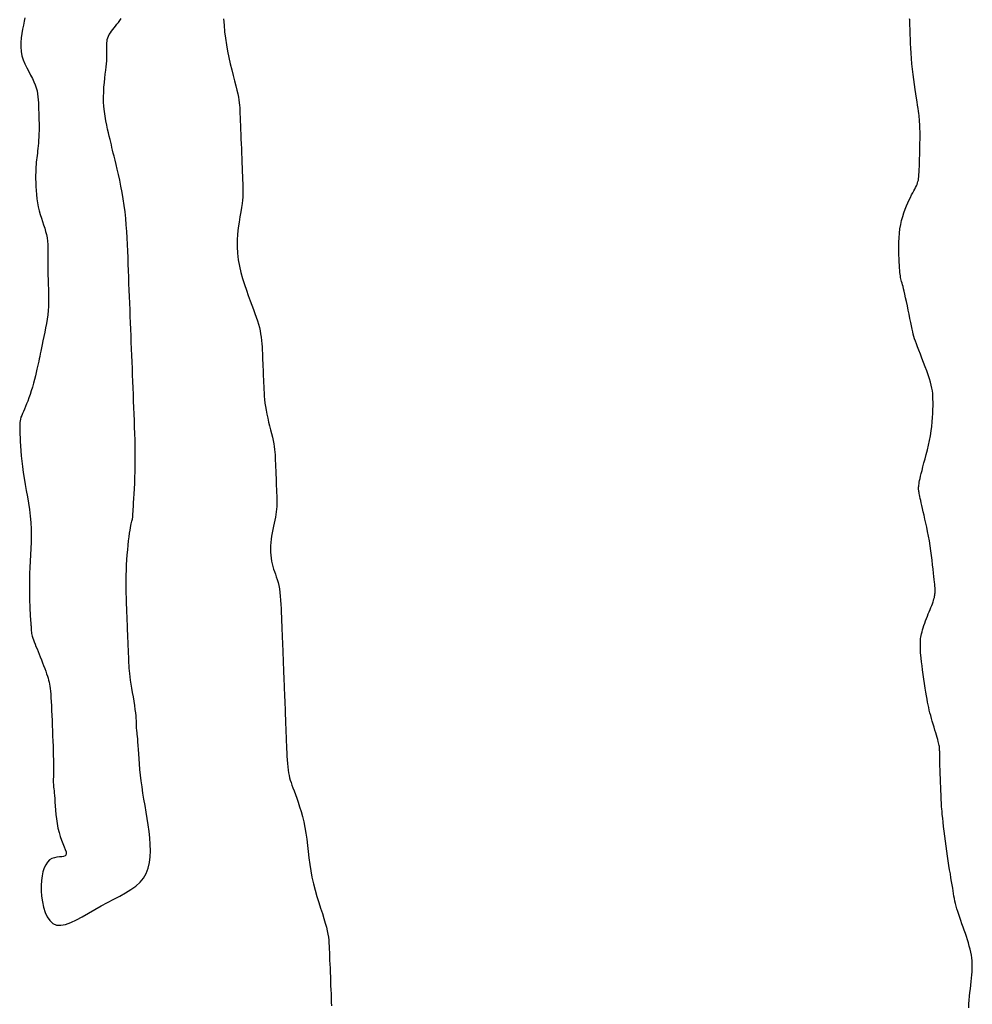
# Model space of a CAD drawing. Header units: millimetres. Extents: x 32690613 to 32693367, y 5343692 to 5344708.
# Tile 22 of 256: x 32692210 to 32692228, y 5343785 to 5343804. Entities that reach past the tile are written whole.
import ezdxf

# ---------------------------------------------------------------- set-up
doc = ezdxf.new("R2010")
doc.units = ezdxf.units.MM
doc.header["$LTSCALE"] = 20
doc.layers.add('02-DGM_HL_495.50', color=152, linetype='Continuous')
doc.layers.add('02-DGM_HL_496.00', color=162, linetype='Continuous')

msp = doc.modelspace()

# ---------------------------------------------------------------- linework, layer by layer
at = {"layer": '02-DGM_HL_495.50', "elevation": 495.5, "flags": 128}
msp.add_lwpolyline([(32692227.841, 5343785.094), (32692227.844, 5343785.166), (32692227.85, 5343785.239), (32692227.856, 5343785.313), (32692227.864, 5343785.386), (32692227.872, 5343785.457), (32692227.88, 5343785.527), (32692227.888, 5343785.595), (32692227.895, 5343785.659), (32692227.901, 5343785.72), (32692227.905, 5343785.779), (32692227.908, 5343785.834), (32692227.909, 5343785.888), (32692227.908, 5343785.942), (32692227.905, 5343785.994), (32692227.899, 5343786.048), (32692227.891, 5343786.102), (32692227.881, 5343786.158), (32692227.867, 5343786.215), (32692227.852, 5343786.273), (32692227.835, 5343786.333), (32692227.816, 5343786.393), (32692227.797, 5343786.455), (32692227.776, 5343786.516), (32692227.754, 5343786.578), (32692227.732, 5343786.639), (32692227.71, 5343786.701), (32692227.689, 5343786.761), (32692227.668, 5343786.821), (32692227.648, 5343786.879), (32692227.629, 5343786.935), (32692227.612, 5343786.989), (32692227.598, 5343787.041), (32692227.585, 5343787.09), (32692227.574, 5343787.137), (32692227.565, 5343787.184), (32692227.557, 5343787.231), (32692227.549, 5343787.279), (32692227.541, 5343787.33), (32692227.533, 5343787.385), (32692227.524, 5343787.444), (32692227.513, 5343787.509), (32692227.501, 5343787.58), (32692227.489, 5343787.655), (32692227.475, 5343787.735), (32692227.461, 5343787.819), (32692227.447, 5343787.907), (32692227.433, 5343787.998), (32692227.419, 5343788.092), (32692227.406, 5343788.189), (32692227.393, 5343788.286), (32692227.381, 5343788.382), (32692227.37, 5343788.476), (32692227.359, 5343788.566), (32692227.35, 5343788.65), (32692227.342, 5343788.726), (32692227.335, 5343788.794), (32692227.33, 5343788.851), (32692227.325, 5343788.9), (32692227.322, 5343788.944), (32692227.319, 5343788.986), (32692227.317, 5343789.027), (32692227.314, 5343789.071), (32692227.312, 5343789.12), (32692227.31, 5343789.178), (32692227.307, 5343789.245), (32692227.305, 5343789.321), (32692227.301, 5343789.402), (32692227.298, 5343789.485), (32692227.295, 5343789.569), (32692227.293, 5343789.65), (32692227.29, 5343789.725), (32692227.288, 5343789.793), (32692227.287, 5343789.85), (32692227.286, 5343789.898), (32692227.285, 5343789.937), (32692227.285, 5343789.97), (32692227.285, 5343789.998), (32692227.284, 5343790.021), (32692227.284, 5343790.041), (32692227.282, 5343790.06), (32692227.281, 5343790.079), (32692227.278, 5343790.098), (32692227.275, 5343790.118), (32692227.27, 5343790.141), (32692227.264, 5343790.166), (32692227.257, 5343790.195), (32692227.248, 5343790.228), (32692227.237, 5343790.267), (32692227.224, 5343790.311), (32692227.209, 5343790.359), (32692227.193, 5343790.412), (32692227.177, 5343790.467), (32692227.16, 5343790.523), (32692227.143, 5343790.58), (32692227.127, 5343790.636), (32692227.112, 5343790.691), (32692227.098, 5343790.742), (32692227.086, 5343790.793), (32692227.075, 5343790.843), (32692227.064, 5343790.894), (32692227.053, 5343790.948), (32692227.043, 5343791.006), (32692227.032, 5343791.07), (32692227.021, 5343791.14), (32692227.008, 5343791.217), (32692226.996, 5343791.301), (32692226.983, 5343791.388), (32692226.97, 5343791.475), (32692226.958, 5343791.562), (32692226.947, 5343791.644), (32692226.937, 5343791.72), (32692226.929, 5343791.788), (32692226.923, 5343791.844), (32692226.919, 5343791.892), (32692226.917, 5343791.931), (32692226.915, 5343791.962), (32692226.915, 5343791.989), (32692226.915, 5343792.011), (32692226.915, 5343792.03), (32692226.915, 5343792.047), (32692226.915, 5343792.064), (32692226.915, 5343792.081), (32692226.915, 5343792.1), (32692226.916, 5343792.119), (32692226.917, 5343792.14), (32692226.92, 5343792.164), (32692226.924, 5343792.19), (32692226.929, 5343792.22), (32692226.937, 5343792.253), (32692226.946, 5343792.29), (32692226.957, 5343792.329), (32692226.97, 5343792.371), (32692226.983, 5343792.414), (32692226.998, 5343792.458), (32692227.014, 5343792.503), (32692227.031, 5343792.548), (32692227.048, 5343792.592), (32692227.065, 5343792.636), (32692227.082, 5343792.678), (32692227.099, 5343792.719), (32692227.115, 5343792.759), (32692227.131, 5343792.796), (32692227.144, 5343792.832), (32692227.157, 5343792.865), (32692227.167, 5343792.895), (32692227.175, 5343792.923), (32692227.182, 5343792.949), (32692227.188, 5343792.974), (32692227.192, 5343792.997), (32692227.194, 5343793.02), (32692227.196, 5343793.042), (32692227.197, 5343793.064), (32692227.197, 5343793.087), (32692227.196, 5343793.111), (32692227.195, 5343793.137), (32692227.192, 5343793.168), (32692227.189, 5343793.203), (32692227.185, 5343793.245), (32692227.18, 5343793.294), (32692227.174, 5343793.352), (32692227.167, 5343793.419), (32692227.158, 5343793.494), (32692227.149, 5343793.576), (32692227.139, 5343793.663), (32692227.128, 5343793.754), (32692227.115, 5343793.846), (32692227.101, 5343793.94), (32692227.087, 5343794.033), (32692227.071, 5343794.124), (32692227.054, 5343794.212), (32692227.037, 5343794.296), (32692227.02, 5343794.377), (32692227.003, 5343794.454), (32692226.986, 5343794.527), (32692226.971, 5343794.594), (32692226.956, 5343794.656), (32692226.944, 5343794.712), (32692226.932, 5343794.762), (32692226.922, 5343794.808), (32692226.913, 5343794.848), (32692226.906, 5343794.883), (32692226.9, 5343794.914), (32692226.894, 5343794.94), (32692226.89, 5343794.963), (32692226.886, 5343794.982), (32692226.883, 5343794.998), (32692226.881, 5343795.012), (32692226.88, 5343795.025), (32692226.879, 5343795.038), (32692226.879, 5343795.052), (32692226.88, 5343795.067), (32692226.882, 5343795.084), (32692226.885, 5343795.104), (32692226.889, 5343795.128), (32692226.894, 5343795.157), (32692226.9, 5343795.191), (32692226.908, 5343795.23), (32692226.919, 5343795.275), (32692226.931, 5343795.327), (32692226.946, 5343795.386), (32692226.964, 5343795.453), (32692226.984, 5343795.527), (32692227.005, 5343795.606), (32692227.027, 5343795.69), (32692227.049, 5343795.778), (32692227.069, 5343795.868), (32692227.089, 5343795.959), (32692227.106, 5343796.05), (32692227.12, 5343796.14), (32692227.132, 5343796.229), (32692227.141, 5343796.315), (32692227.147, 5343796.398), (32692227.152, 5343796.478), (32692227.155, 5343796.554), (32692227.157, 5343796.625), (32692227.157, 5343796.69), (32692227.156, 5343796.75), (32692227.154, 5343796.806), (32692227.15, 5343796.858), (32692227.144, 5343796.91), (32692227.135, 5343796.963), (32692227.122, 5343797.018), (32692227.107, 5343797.077), (32692227.087, 5343797.142), (32692227.063, 5343797.214), (32692227.036, 5343797.291), (32692227.006, 5343797.371), (32692226.975, 5343797.453), (32692226.944, 5343797.534), (32692226.914, 5343797.612), (32692226.886, 5343797.685), (32692226.86, 5343797.751), (32692226.839, 5343797.809), (32692226.821, 5343797.859), (32692226.805, 5343797.905), (32692226.792, 5343797.949), (32692226.779, 5343797.994), (32692226.768, 5343798.04), (32692226.756, 5343798.092), (32692226.743, 5343798.151), (32692226.729, 5343798.219), (32692226.714, 5343798.295), (32692226.698, 5343798.375), (32692226.681, 5343798.457), (32692226.665, 5343798.54), (32692226.648, 5343798.619), (32692226.633, 5343798.693), (32692226.618, 5343798.76), (32692226.605, 5343798.817), (32692226.593, 5343798.866), (32692226.582, 5343798.907), (32692226.572, 5343798.942), (32692226.563, 5343798.973), (32692226.556, 5343799.001), (32692226.549, 5343799.027), (32692226.543, 5343799.053), (32692226.537, 5343799.08), (32692226.532, 5343799.109), (32692226.528, 5343799.141), (32692226.524, 5343799.176), (32692226.52, 5343799.216), (32692226.517, 5343799.262), (32692226.513, 5343799.314), (32692226.51, 5343799.372), (32692226.507, 5343799.438), (32692226.504, 5343799.511), (32692226.502, 5343799.589), (32692226.502, 5343799.67), (32692226.503, 5343799.755), (32692226.507, 5343799.84), (32692226.514, 5343799.926), (32692226.524, 5343800.01), (32692226.539, 5343800.092), (32692226.556, 5343800.171), (32692226.577, 5343800.246), (32692226.599, 5343800.318), (32692226.624, 5343800.387), (32692226.649, 5343800.451), (32692226.674, 5343800.51), (32692226.699, 5343800.565), (32692226.723, 5343800.615), (32692226.746, 5343800.661), (32692226.768, 5343800.702), (32692226.788, 5343800.74), (32692226.807, 5343800.775), (32692226.823, 5343800.807), (32692226.838, 5343800.836), (32692226.851, 5343800.864), (32692226.861, 5343800.891), (32692226.869, 5343800.918), (32692226.876, 5343800.946), (32692226.881, 5343800.977), (32692226.885, 5343801.011), (32692226.888, 5343801.051), (32692226.891, 5343801.097), (32692226.893, 5343801.151), (32692226.895, 5343801.213), (32692226.898, 5343801.282), (32692226.9, 5343801.356), (32692226.902, 5343801.432), (32692226.904, 5343801.509), (32692226.906, 5343801.585), (32692226.907, 5343801.657), (32692226.908, 5343801.723), (32692226.908, 5343801.782), (32692226.908, 5343801.834), (32692226.908, 5343801.88), (32692226.907, 5343801.921), (32692226.906, 5343801.958), (32692226.905, 5343801.991), (32692226.903, 5343802.023), (32692226.901, 5343802.054), (32692226.899, 5343802.084), (32692226.896, 5343802.115), (32692226.893, 5343802.148), (32692226.889, 5343802.184), (32692226.884, 5343802.224), (32692226.878, 5343802.269), (32692226.87, 5343802.32), (32692226.861, 5343802.378), (32692226.851, 5343802.445), (32692226.839, 5343802.518), (32692226.826, 5343802.598), (32692226.813, 5343802.684), (32692226.8, 5343802.775), (32692226.787, 5343802.87), (32692226.775, 5343802.968), (32692226.764, 5343803.069), (32692226.754, 5343803.171), (32692226.746, 5343803.273), (32692226.739, 5343803.374), (32692226.733, 5343803.471), (32692226.728, 5343803.563), (32692226.724, 5343803.649), (32692226.721, 5343803.727), (32692226.718, 5343803.795), (32692226.716, 5343803.852), (32692226.714, 5343803.899), (32692226.713, 5343803.937), (32692226.712, 5343803.968), (32692226.711, 5343803.994), (32692226.71, 5343804.015), (32692226.709, 5343804.033)], dxfattribs=at)
at = {"layer": '02-DGM_HL_496.00', "elevation": 496, "flags": 128}
for points in [[(32692209.77, 5343804.056), (32692209.756, 5343803.989), (32692209.739, 5343803.915), (32692209.722, 5343803.837), (32692209.707, 5343803.754), (32692209.695, 5343803.669), (32692209.688, 5343803.582), (32692209.688, 5343803.496), (32692209.695, 5343803.41), (32692209.713, 5343803.328), (32692209.738, 5343803.248), (32692209.77, 5343803.171), (32692209.805, 5343803.097), (32692209.842, 5343803.025), (32692209.879, 5343802.957), (32692209.913, 5343802.891), (32692209.943, 5343802.828), (32692209.968, 5343802.768), (32692209.987, 5343802.71), (32692210.001, 5343802.653), (32692210.011, 5343802.597), (32692210.018, 5343802.541), (32692210.023, 5343802.484), (32692210.026, 5343802.425), (32692210.028, 5343802.364), (32692210.031, 5343802.3), (32692210.033, 5343802.234), (32692210.035, 5343802.166), (32692210.037, 5343802.098), (32692210.039, 5343802.029), (32692210.039, 5343801.961), (32692210.039, 5343801.895), (32692210.038, 5343801.831), (32692210.036, 5343801.77), (32692210.032, 5343801.712), (32692210.028, 5343801.656), (32692210.024, 5343801.603), (32692210.018, 5343801.553), (32692210.013, 5343801.505), (32692210.007, 5343801.459), (32692210.002, 5343801.415), (32692209.996, 5343801.373), (32692209.991, 5343801.331), (32692209.987, 5343801.289), (32692209.983, 5343801.246), (32692209.979, 5343801.2), (32692209.977, 5343801.151), (32692209.975, 5343801.097), (32692209.974, 5343801.037), (32692209.974, 5343800.972), (32692209.975, 5343800.901), (32692209.978, 5343800.825), (32692209.983, 5343800.747), (32692209.989, 5343800.668), (32692209.999, 5343800.588), (32692210.01, 5343800.509), (32692210.025, 5343800.432), (32692210.043, 5343800.358), (32692210.063, 5343800.287), (32692210.085, 5343800.219), (32692210.107, 5343800.153), (32692210.128, 5343800.089), (32692210.148, 5343800.026), (32692210.166, 5343799.964), (32692210.181, 5343799.902), (32692210.192, 5343799.84), (32692210.2, 5343799.777), (32692210.205, 5343799.715), (32692210.207, 5343799.654), (32692210.208, 5343799.592), (32692210.207, 5343799.531), (32692210.207, 5343799.47), (32692210.206, 5343799.41), (32692210.206, 5343799.351), (32692210.206, 5343799.292), (32692210.207, 5343799.233), (32692210.208, 5343799.174), (32692210.21, 5343799.115), (32692210.212, 5343799.055), (32692210.215, 5343798.994), (32692210.217, 5343798.933), (32692210.219, 5343798.869), (32692210.221, 5343798.805), (32692210.223, 5343798.738), (32692210.223, 5343798.669), (32692210.222, 5343798.598), (32692210.219, 5343798.524), (32692210.213, 5343798.447), (32692210.205, 5343798.367), (32692210.194, 5343798.285), (32692210.18, 5343798.2), (32692210.165, 5343798.115), (32692210.149, 5343798.03), (32692210.132, 5343797.948), (32692210.115, 5343797.87), (32692210.099, 5343797.796), (32692210.085, 5343797.73), (32692210.073, 5343797.67), (32692210.062, 5343797.617), (32692210.052, 5343797.568), (32692210.042, 5343797.521), (32692210.033, 5343797.475), (32692210.023, 5343797.428), (32692210.012, 5343797.378), (32692210, 5343797.323), (32692209.986, 5343797.262), (32692209.969, 5343797.196), (32692209.952, 5343797.127), (32692209.932, 5343797.055), (32692209.912, 5343796.982), (32692209.891, 5343796.91), (32692209.869, 5343796.841), (32692209.846, 5343796.775), (32692209.824, 5343796.714), (32692209.801, 5343796.658), (32692209.78, 5343796.607), (32692209.759, 5343796.559), (32692209.74, 5343796.515), (32692209.722, 5343796.475), (32692209.707, 5343796.437), (32692209.694, 5343796.402), (32692209.684, 5343796.369), (32692209.677, 5343796.337), (32692209.673, 5343796.304), (32692209.67, 5343796.269), (32692209.669, 5343796.231), (32692209.67, 5343796.187), (32692209.671, 5343796.137), (32692209.673, 5343796.079), (32692209.676, 5343796.012), (32692209.679, 5343795.936), (32692209.684, 5343795.853), (32692209.69, 5343795.763), (32692209.698, 5343795.666), (32692209.708, 5343795.564), (32692209.72, 5343795.458), (32692209.735, 5343795.348), (32692209.754, 5343795.234), (32692209.774, 5343795.118), (32692209.796, 5343795), (32692209.817, 5343794.88), (32692209.838, 5343794.758), (32692209.856, 5343794.635), (32692209.872, 5343794.51), (32692209.882, 5343794.386), (32692209.888, 5343794.261), (32692209.89, 5343794.136), (32692209.888, 5343794.012), (32692209.883, 5343793.889), (32692209.877, 5343793.766), (32692209.871, 5343793.645), (32692209.864, 5343793.525), (32692209.859, 5343793.408), (32692209.855, 5343793.293), (32692209.854, 5343793.181), (32692209.854, 5343793.074), (32692209.855, 5343792.973), (32692209.858, 5343792.878), (32692209.861, 5343792.792), (32692209.864, 5343792.714), (32692209.868, 5343792.646), (32692209.871, 5343792.589), (32692209.874, 5343792.542), (32692209.877, 5343792.503), (32692209.88, 5343792.471), (32692209.882, 5343792.444), (32692209.884, 5343792.422), (32692209.886, 5343792.403), (32692209.887, 5343792.385), (32692209.887, 5343792.367), (32692209.888, 5343792.348), (32692209.888, 5343792.329), (32692209.889, 5343792.309), (32692209.892, 5343792.287), (32692209.895, 5343792.263), (32692209.901, 5343792.236), (32692209.909, 5343792.207), (32692209.919, 5343792.174), (32692209.932, 5343792.138), (32692209.946, 5343792.1), (32692209.963, 5343792.058), (32692209.981, 5343792.014), (32692210.001, 5343791.967), (32692210.021, 5343791.918), (32692210.042, 5343791.866), (32692210.064, 5343791.813), (32692210.085, 5343791.758), (32692210.107, 5343791.702), (32692210.128, 5343791.647), (32692210.148, 5343791.593), (32692210.167, 5343791.541), (32692210.184, 5343791.491), (32692210.199, 5343791.446), (32692210.212, 5343791.405), (32692210.223, 5343791.366), (32692210.233, 5343791.329), (32692210.241, 5343791.291), (32692210.247, 5343791.251), (32692210.253, 5343791.207), (32692210.258, 5343791.156), (32692210.263, 5343791.098), (32692210.267, 5343791.031), (32692210.271, 5343790.956), (32692210.276, 5343790.874), (32692210.28, 5343790.786), (32692210.284, 5343790.693), (32692210.288, 5343790.597), (32692210.292, 5343790.499), (32692210.296, 5343790.399), (32692210.299, 5343790.299), (32692210.303, 5343790.201), (32692210.307, 5343790.104), (32692210.31, 5343790.012), (32692210.313, 5343789.924), (32692210.315, 5343789.841), (32692210.317, 5343789.766), (32692210.317, 5343789.699), (32692210.317, 5343789.641), (32692210.317, 5343789.591), (32692210.316, 5343789.549), (32692210.314, 5343789.512), (32692210.313, 5343789.479), (32692210.312, 5343789.45), (32692210.312, 5343789.424), (32692210.312, 5343789.399), (32692210.314, 5343789.374), (32692210.316, 5343789.347), (32692210.319, 5343789.319), (32692210.323, 5343789.287), (32692210.327, 5343789.25), (32692210.332, 5343789.207), (32692210.336, 5343789.158), (32692210.341, 5343789.1), (32692210.345, 5343789.033), (32692210.35, 5343788.959), (32692210.356, 5343788.878), (32692210.364, 5343788.794), (32692210.374, 5343788.708), (32692210.386, 5343788.621), (32692210.402, 5343788.535), (32692210.422, 5343788.452), (32692210.445, 5343788.374), (32692210.472, 5343788.302), (32692210.498, 5343788.236), (32692210.522, 5343788.176), (32692210.542, 5343788.124), (32692210.556, 5343788.08), (32692210.561, 5343788.045), (32692210.555, 5343788.018), (32692210.538, 5343788.002), (32692210.509, 5343787.992), (32692210.473, 5343787.986), (32692210.43, 5343787.982), (32692210.383, 5343787.977), (32692210.335, 5343787.967), (32692210.287, 5343787.95), (32692210.242, 5343787.923), (32692210.202, 5343787.884), (32692210.168, 5343787.833), (32692210.139, 5343787.771), (32692210.115, 5343787.699), (32692210.098, 5343787.618), (32692210.086, 5343787.53), (32692210.081, 5343787.434), (32692210.082, 5343787.333), (32692210.089, 5343787.227), (32692210.104, 5343787.12), (32692210.126, 5343787.016), (32692210.156, 5343786.919), (32692210.196, 5343786.832), (32692210.245, 5343786.761), (32692210.304, 5343786.707), (32692210.374, 5343786.677), (32692210.456, 5343786.672), (32692210.547, 5343786.689), (32692210.647, 5343786.725), (32692210.754, 5343786.775), (32692210.867, 5343786.836), (32692210.985, 5343786.904), (32692211.105, 5343786.975), (32692211.227, 5343787.044), (32692211.35, 5343787.109), (32692211.47, 5343787.171), (32692211.586, 5343787.231), (32692211.697, 5343787.292), (32692211.8, 5343787.355), (32692211.893, 5343787.422), (32692211.974, 5343787.495), (32692212.04, 5343787.576), (32692212.092, 5343787.666), (32692212.129, 5343787.765), (32692212.154, 5343787.872), (32692212.167, 5343787.984), (32692212.171, 5343788.101), (32692212.168, 5343788.222), (32692212.158, 5343788.345), (32692212.145, 5343788.47), (32692212.128, 5343788.594), (32692212.11, 5343788.718), (32692212.09, 5343788.841), (32692212.07, 5343788.964), (32692212.049, 5343789.085), (32692212.03, 5343789.204), (32692212.012, 5343789.322), (32692211.996, 5343789.437), (32692211.982, 5343789.549), (32692211.971, 5343789.659), (32692211.962, 5343789.763), (32692211.954, 5343789.863), (32692211.948, 5343789.955), (32692211.942, 5343790.041), (32692211.938, 5343790.118), (32692211.933, 5343790.185), (32692211.928, 5343790.242), (32692211.924, 5343790.291), (32692211.92, 5343790.331), (32692211.916, 5343790.365), (32692211.912, 5343790.394), (32692211.909, 5343790.419), (32692211.907, 5343790.441), (32692211.905, 5343790.462), (32692211.905, 5343790.483), (32692211.905, 5343790.505), (32692211.906, 5343790.53), (32692211.905, 5343790.559), (32692211.904, 5343790.593), (32692211.902, 5343790.634), (32692211.898, 5343790.682), (32692211.891, 5343790.739), (32692211.882, 5343790.806), (32692211.871, 5343790.881), (32692211.858, 5343790.962), (32692211.845, 5343791.046), (32692211.831, 5343791.131), (32692211.817, 5343791.214), (32692211.804, 5343791.293), (32692211.793, 5343791.367), (32692211.784, 5343791.433), (32692211.777, 5343791.492), (32692211.771, 5343791.546), (32692211.767, 5343791.598), (32692211.763, 5343791.648), (32692211.761, 5343791.7), (32692211.758, 5343791.755), (32692211.756, 5343791.814), (32692211.753, 5343791.88), (32692211.75, 5343791.95), (32692211.748, 5343792.024), (32692211.745, 5343792.1), (32692211.742, 5343792.175), (32692211.739, 5343792.249), (32692211.736, 5343792.32), (32692211.733, 5343792.385), (32692211.731, 5343792.445), (32692211.729, 5343792.499), (32692211.727, 5343792.55), (32692211.725, 5343792.599), (32692211.723, 5343792.649), (32692211.721, 5343792.7), (32692211.719, 5343792.754), (32692211.717, 5343792.813), (32692211.714, 5343792.879), (32692211.712, 5343792.951), (32692211.709, 5343793.028), (32692211.708, 5343793.11), (32692211.707, 5343793.197), (32692211.707, 5343793.287), (32692211.708, 5343793.381), (32692211.711, 5343793.476), (32692211.715, 5343793.574), (32692211.721, 5343793.672), (32692211.728, 5343793.769), (32692211.737, 5343793.863), (32692211.746, 5343793.953), (32692211.755, 5343794.037), (32692211.764, 5343794.114), (32692211.774, 5343794.182), (32692211.783, 5343794.24), (32692211.791, 5343794.288), (32692211.799, 5343794.329), (32692211.806, 5343794.362), (32692211.813, 5343794.39), (32692211.819, 5343794.413), (32692211.823, 5343794.433), (32692211.827, 5343794.451), (32692211.831, 5343794.467), (32692211.833, 5343794.484), (32692211.835, 5343794.504), (32692211.836, 5343794.528), (32692211.838, 5343794.557), (32692211.84, 5343794.594), (32692211.842, 5343794.639), (32692211.846, 5343794.696), (32692211.85, 5343794.765), (32692211.855, 5343794.845), (32692211.86, 5343794.934), (32692211.866, 5343795.033), (32692211.871, 5343795.138), (32692211.876, 5343795.248), (32692211.879, 5343795.364), (32692211.882, 5343795.481), (32692211.883, 5343795.601), (32692211.882, 5343795.722), (32692211.88, 5343795.844), (32692211.877, 5343795.967), (32692211.874, 5343796.091), (32692211.869, 5343796.215), (32692211.865, 5343796.34), (32692211.86, 5343796.465), (32692211.855, 5343796.59), (32692211.85, 5343796.714), (32692211.845, 5343796.839), (32692211.84, 5343796.964), (32692211.836, 5343797.089), (32692211.831, 5343797.214), (32692211.826, 5343797.339), (32692211.821, 5343797.464), (32692211.816, 5343797.589), (32692211.811, 5343797.714), (32692211.806, 5343797.839), (32692211.801, 5343797.964), (32692211.797, 5343798.088), (32692211.792, 5343798.213), (32692211.787, 5343798.338), (32692211.782, 5343798.463), (32692211.777, 5343798.588), (32692211.772, 5343798.713), (32692211.767, 5343798.838), (32692211.762, 5343798.963), (32692211.758, 5343799.088), (32692211.753, 5343799.213), (32692211.748, 5343799.337), (32692211.743, 5343799.462), (32692211.738, 5343799.587), (32692211.733, 5343799.712), (32692211.726, 5343799.837), (32692211.719, 5343799.962), (32692211.71, 5343800.087), (32692211.7, 5343800.211), (32692211.686, 5343800.336), (32692211.671, 5343800.46), (32692211.652, 5343800.584), (32692211.631, 5343800.707), (32692211.608, 5343800.827), (32692211.584, 5343800.942), (32692211.56, 5343801.051), (32692211.537, 5343801.153), (32692211.515, 5343801.246), (32692211.495, 5343801.329), (32692211.477, 5343801.401), (32692211.462, 5343801.464), (32692211.449, 5343801.52), (32692211.436, 5343801.572), (32692211.424, 5343801.622), (32692211.412, 5343801.672), (32692211.399, 5343801.725), (32692211.385, 5343801.784), (32692211.37, 5343801.849), (32692211.353, 5343801.922), (32692211.336, 5343802), (32692211.319, 5343802.083), (32692211.304, 5343802.17), (32692211.292, 5343802.261), (32692211.282, 5343802.353), (32692211.276, 5343802.446), (32692211.275, 5343802.54), (32692211.277, 5343802.633), (32692211.282, 5343802.724), (32692211.29, 5343802.812), (32692211.299, 5343802.896), (32692211.308, 5343802.975), (32692211.317, 5343803.049), (32692211.325, 5343803.116), (32692211.331, 5343803.175), (32692211.335, 5343803.227), (32692211.338, 5343803.273), (32692211.339, 5343803.314), (32692211.339, 5343803.351), (32692211.339, 5343803.386), (32692211.338, 5343803.418), (32692211.337, 5343803.45), (32692211.336, 5343803.481), (32692211.335, 5343803.512), (32692211.335, 5343803.543), (32692211.337, 5343803.575), (32692211.341, 5343803.606), (32692211.347, 5343803.638), (32692211.356, 5343803.669), (32692211.369, 5343803.701), (32692211.385, 5343803.733), (32692211.405, 5343803.765), (32692211.427, 5343803.798), (32692211.451, 5343803.83), (32692211.477, 5343803.864), (32692211.504, 5343803.897), (32692211.531, 5343803.932), (32692211.559, 5343803.967), (32692211.585, 5343804.003), (32692211.61, 5343804.039)], [(32692213.571, 5343804.037), (32692213.581, 5343803.913), (32692213.593, 5343803.788), (32692213.608, 5343803.663), (32692213.627, 5343803.539), (32692213.649, 5343803.415), (32692213.674, 5343803.293), (32692213.701, 5343803.173), (32692213.729, 5343803.058), (32692213.757, 5343802.949), (32692213.783, 5343802.847), (32692213.807, 5343802.754), (32692213.828, 5343802.671), (32692213.844, 5343802.599), (32692213.857, 5343802.536), (32692213.866, 5343802.48), (32692213.873, 5343802.428), (32692213.878, 5343802.378), (32692213.882, 5343802.327), (32692213.885, 5343802.274), (32692213.887, 5343802.215), (32692213.89, 5343802.149), (32692213.892, 5343802.076), (32692213.896, 5343801.997), (32692213.899, 5343801.913), (32692213.902, 5343801.825), (32692213.906, 5343801.735), (32692213.909, 5343801.642), (32692213.913, 5343801.549), (32692213.917, 5343801.455), (32692213.92, 5343801.363), (32692213.924, 5343801.272), (32692213.927, 5343801.184), (32692213.931, 5343801.101), (32692213.934, 5343801.022), (32692213.937, 5343800.949), (32692213.939, 5343800.883), (32692213.941, 5343800.824), (32692213.943, 5343800.77), (32692213.943, 5343800.719), (32692213.942, 5343800.669), (32692213.939, 5343800.617), (32692213.934, 5343800.56), (32692213.926, 5343800.496), (32692213.915, 5343800.423), (32692213.901, 5343800.339), (32692213.885, 5343800.244), (32692213.869, 5343800.14), (32692213.854, 5343800.03), (32692213.842, 5343799.913), (32692213.834, 5343799.792), (32692213.833, 5343799.669), (32692213.838, 5343799.544), (32692213.853, 5343799.42), (32692213.875, 5343799.297), (32692213.903, 5343799.176), (32692213.936, 5343799.058), (32692213.971, 5343798.944), (32692214.009, 5343798.836), (32692214.046, 5343798.733), (32692214.082, 5343798.636), (32692214.116, 5343798.548), (32692214.146, 5343798.466), (32692214.174, 5343798.389), (32692214.199, 5343798.318), (32692214.221, 5343798.25), (32692214.241, 5343798.185), (32692214.258, 5343798.122), (32692214.272, 5343798.06), (32692214.283, 5343797.998), (32692214.293, 5343797.936), (32692214.3, 5343797.874), (32692214.306, 5343797.811), (32692214.31, 5343797.749), (32692214.314, 5343797.686), (32692214.317, 5343797.624), (32692214.319, 5343797.562), (32692214.321, 5343797.499), (32692214.324, 5343797.437), (32692214.326, 5343797.374), (32692214.329, 5343797.312), (32692214.331, 5343797.249), (32692214.334, 5343797.187), (32692214.336, 5343797.124), (32692214.339, 5343797.062), (32692214.341, 5343796.999), (32692214.344, 5343796.937), (32692214.347, 5343796.873), (32692214.352, 5343796.809), (32692214.358, 5343796.743), (32692214.365, 5343796.676), (32692214.375, 5343796.607), (32692214.387, 5343796.536), (32692214.401, 5343796.462), (32692214.418, 5343796.387), (32692214.436, 5343796.311), (32692214.454, 5343796.236), (32692214.473, 5343796.162), (32692214.49, 5343796.09), (32692214.507, 5343796.021), (32692214.521, 5343795.957), (32692214.532, 5343795.897), (32692214.541, 5343795.841), (32692214.548, 5343795.788), (32692214.554, 5343795.736), (32692214.558, 5343795.684), (32692214.561, 5343795.63), (32692214.563, 5343795.574), (32692214.566, 5343795.514), (32692214.568, 5343795.449), (32692214.571, 5343795.38), (32692214.574, 5343795.309), (32692214.577, 5343795.236), (32692214.58, 5343795.164), (32692214.582, 5343795.092), (32692214.585, 5343795.024), (32692214.588, 5343794.959), (32692214.59, 5343794.899), (32692214.592, 5343794.843), (32692214.593, 5343794.791), (32692214.593, 5343794.74), (32692214.591, 5343794.691), (32692214.588, 5343794.642), (32692214.583, 5343794.593), (32692214.576, 5343794.541), (32692214.567, 5343794.488), (32692214.555, 5343794.432), (32692214.543, 5343794.374), (32692214.529, 5343794.314), (32692214.516, 5343794.253), (32692214.504, 5343794.191), (32692214.493, 5343794.128), (32692214.483, 5343794.065), (32692214.477, 5343794.003), (32692214.473, 5343793.94), (32692214.471, 5343793.879), (32692214.472, 5343793.818), (32692214.476, 5343793.759), (32692214.482, 5343793.702), (32692214.491, 5343793.646), (32692214.502, 5343793.593), (32692214.515, 5343793.543), (32692214.531, 5343793.494), (32692214.548, 5343793.446), (32692214.565, 5343793.398), (32692214.583, 5343793.348), (32692214.599, 5343793.296), (32692214.615, 5343793.241), (32692214.629, 5343793.181), (32692214.641, 5343793.117), (32692214.65, 5343793.048), (32692214.658, 5343792.974), (32692214.665, 5343792.898), (32692214.67, 5343792.819), (32692214.674, 5343792.737), (32692214.677, 5343792.655), (32692214.681, 5343792.572), (32692214.684, 5343792.489), (32692214.687, 5343792.406), (32692214.69, 5343792.325), (32692214.694, 5343792.246), (32692214.697, 5343792.169), (32692214.699, 5343792.096), (32692214.702, 5343792.026), (32692214.705, 5343791.961), (32692214.707, 5343791.901), (32692214.709, 5343791.846), (32692214.711, 5343791.794), (32692214.713, 5343791.746), (32692214.715, 5343791.7), (32692214.717, 5343791.657), (32692214.718, 5343791.614), (32692214.72, 5343791.573), (32692214.721, 5343791.531), (32692214.723, 5343791.488), (32692214.725, 5343791.445), (32692214.727, 5343791.399), (32692214.728, 5343791.351), (32692214.731, 5343791.299), (32692214.733, 5343791.244), (32692214.735, 5343791.184), (32692214.738, 5343791.119), (32692214.74, 5343791.05), (32692214.743, 5343790.979), (32692214.746, 5343790.906), (32692214.749, 5343790.834), (32692214.751, 5343790.762), (32692214.754, 5343790.694), (32692214.757, 5343790.629), (32692214.759, 5343790.569), (32692214.761, 5343790.513), (32692214.763, 5343790.459), (32692214.765, 5343790.407), (32692214.767, 5343790.355), (32692214.77, 5343790.301), (32692214.772, 5343790.245), (32692214.774, 5343790.185), (32692214.777, 5343790.12), (32692214.779, 5343790.051), (32692214.783, 5343789.981), (32692214.787, 5343789.909), (32692214.791, 5343789.838), (32692214.796, 5343789.769), (32692214.802, 5343789.704), (32692214.809, 5343789.644), (32692214.817, 5343789.59), (32692214.826, 5343789.541), (32692214.837, 5343789.494), (32692214.85, 5343789.449), (32692214.864, 5343789.404), (32692214.881, 5343789.356), (32692214.9, 5343789.303), (32692214.922, 5343789.245), (32692214.947, 5343789.18), (32692214.973, 5343789.107), (32692215.001, 5343789.028), (32692215.029, 5343788.942), (32692215.057, 5343788.85), (32692215.084, 5343788.753), (32692215.108, 5343788.651), (32692215.13, 5343788.545), (32692215.148, 5343788.434), (32692215.164, 5343788.32), (32692215.178, 5343788.203), (32692215.191, 5343788.083), (32692215.206, 5343787.962), (32692215.222, 5343787.839), (32692215.241, 5343787.715), (32692215.265, 5343787.591), (32692215.293, 5343787.467), (32692215.325, 5343787.345), (32692215.359, 5343787.225), (32692215.395, 5343787.109), (32692215.43, 5343786.999), (32692215.464, 5343786.895), (32692215.495, 5343786.799), (32692215.521, 5343786.711), (32692215.543, 5343786.634), (32692215.559, 5343786.564), (32692215.572, 5343786.501), (32692215.58, 5343786.443), (32692215.587, 5343786.386), (32692215.591, 5343786.331), (32692215.594, 5343786.274), (32692215.596, 5343786.214), (32692215.599, 5343786.149), (32692215.602, 5343786.079), (32692215.604, 5343786.006), (32692215.607, 5343785.929), (32692215.611, 5343785.85), (32692215.614, 5343785.769), (32692215.617, 5343785.686), (32692215.62, 5343785.603), (32692215.623, 5343785.52), (32692215.627, 5343785.438), (32692215.63, 5343785.356), (32692215.633, 5343785.277), (32692215.636, 5343785.2), (32692215.639, 5343785.127)]]:
    msp.add_lwpolyline(points, dxfattribs=at)

doc.saveas('drawing.dxf')
